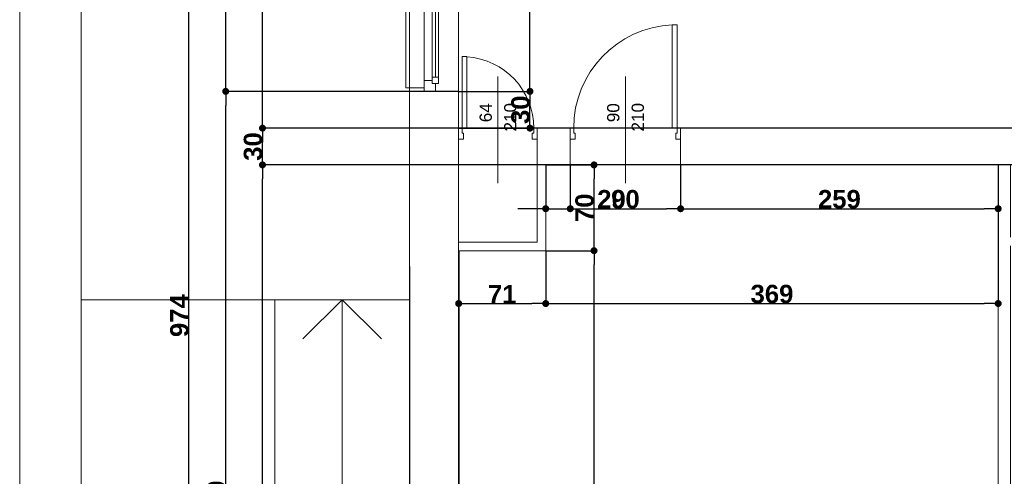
# Model space of a CAD drawing. Header units: millimetres. Extents: x 183299 to 1018155, y -286688 to 171278.
# Tile 46 of 100: x 402648 to 410678, y -90417 to -86691. Entities that reach past the tile are written whole.
import ezdxf

# ---------------------------------------------------------------- set-up
doc = ezdxf.new("R2010")
doc.units = ezdxf.units.MM
doc.header["$MEASUREMENT"] = 0
doc.linetypes.add('Wipeout_Contour', pattern=[1000, 0, -1000])
for name, color, linetype in [('Drzwi ArchiCAD', 7, 'Continuous'), ('inwentaryzacja_sciany', 7, 'Continuous'), ('Okna ArchiCADa', 7, 'Continuous'), ('Wymiarowanie - Ogólne', 7, 'Continuous'), ('Znaczniki Drzwi', 7, 'Continuous')]:
    doc.layers.add(name, color=color, linetype=linetype)
for name, color, linetype, lineweight in [('Drzwi ArchiCAD_Nr_Pióra__1', 7, 'Continuous', 13), ('inwentaryzacja_sciany_Nr_Pióra__1', 7, 'Continuous', 13), ('Okna ArchiCADa_Nr_Pióra__1', 7, 'Continuous', 13), ('Znaczniki Drzwi_Nr_Pióra__1', 7, 'Continuous', 13), ('Znaczniki Drzwi_Nr_Pióra__7', 7, 'Continuous', 35)]:
    doc.layers.add(name, color=color, linetype=linetype, lineweight=lineweight)
for name, color, linetype, lineweight, true_color in [('Drzwi ArchiCAD_Nr_Pióra__23', 7, 'Continuous', 20, 0xff6600), ('Drzwi ArchiCAD_Nr_Pióra__3', 7, 'Continuous', 18, 0xff6600), ('Okna ArchiCADa_Nr_Pióra__23', 7, 'Continuous', 20, 0xff6600), ('Okna ArchiCADa_Nr_Pióra__3', 7, 'Continuous', 18, 0xff6600)]:
    doc.layers.add(name, color=color, linetype=linetype, lineweight=lineweight, true_color=true_color)
doc.styles.add('GENERATED_STYLE_1', font='arial.ttf')
doc.styles.add('GENERATED_STYLE_2', font='arialbd.ttf')
doc.dimstyles.new('GENERATED_STYLE__1', dxfattribs={"dimtxt": 150, "dimasz": 114, "dimexe": 0.18, "dimexo": 0, "dimgap": 0.09, "dimtad": 1, "dimtih": 1, "dimtoh": 1, "dimdec": 0, "dimlfac": 0.1, "dimzin": 0, "dimdsep": 46, "dimtxsty": 'GENERATED_STYLE_2', "dimblk": 'ARROWHEAD_11', "dimblk1": 'ARROWHEAD_11', "dimblk2": 'ARROWHEAD_11', "dimcen": 0.09, "dimclrd": 256, "dimclre": 256, "dimclrt": 256, "dimazin": 0, "dimtfac": 1, "dimtdec": 4, "dimtmove": 0, "dimatfit": 3, "dimfxl": 1, "dimtolj": 1, "dimtzin": 0, "dimarcsym": 0})
doc.dimstyles.new('GENERATED_STYLE__2', dxfattribs={"dimtxt": 150, "dimasz": 114, "dimexe": 0.18, "dimexo": 0, "dimgap": 0.09, "dimtad": 1, "dimdec": 0, "dimlfac": 0.1, "dimzin": 0, "dimdsep": 46, "dimtxsty": 'GENERATED_STYLE_2', "dimblk": 'ARROWHEAD_11', "dimblk1": 'ARROWHEAD_11', "dimblk2": 'ARROWHEAD_11', "dimcen": 0.09, "dimclrd": 256, "dimclre": 256, "dimclrt": 256, "dimazin": 0, "dimtfac": 1, "dimtdec": 4, "dimtmove": 0, "dimatfit": 3, "dimfxl": 1, "dimtolj": 1, "dimtzin": 0, "dimarcsym": 0})

# ---------------------------------------------------------------- blocks, each defined once
blk = doc.blocks.new('O1 rozwierane 12_110')
at = {"layer": 'Okna ArchiCADa_Nr_Pióra__1', "linetype": 'Continuous'}
for p, q in [((-1215, 0), (-1215, -90)), ((-1185, 0), (-1215, 0)), ((1185, 0), (1215, 0)), ((1215, 0), (1215, -90))]:
    blk.add_line(p, q, dxfattribs=at)
at = {"layer": 'Okna ArchiCADa_Nr_Pióra__23', "linetype": 'Continuous'}
for p, q in [((-1215, 0), (-1215, -90)), ((1215, -90), (1215, 0))]:
    blk.add_line(p, q, dxfattribs=at)
at = {"layer": 'Okna ArchiCADa_Nr_Pióra__3', "linetype": 'Continuous'}
for p, q in [((-1185, 120), (-1185, 150)), ((-1185, 150), (1185, 150)), ((-1185, 120), (1185, 120)), ((1185, 150), (1185, 120)), ((-1215, -280), (1215, -280)), ((-1215, -280), (1215, -280))]:
    blk.add_line(p, q, dxfattribs=at)
at = {"linetype": 'Wipeout_Contour', "ltscale": 8917.673108}
blk.add_wipeout([(1100, -115), (1100, -65), (1125, -65), (1125, 0), (-1125, 0), (-1125, -65), (-1100, -65), (-1100, -115)], dxfattribs=at).dxf.layer = 'Okna ArchiCADa'
at = {"layer": 'Okna ArchiCADa_Nr_Pióra__23', "linetype": 'Continuous'}
for p, q in [((-1125, 0), (-1215, 0)), ((-1125, -65), (-1125, 0)), ((1215, 0), (1125, 0)), ((1125, 0), (1125, -65)), ((-1150, -90), (-1150, -65)), ((-1150, -65), (-1125, -65)), ((-1100, -65), (-1150, -65)), ((-1150, -65), (-1150, -115)), ((-1100, -115), (-1100, -65)), ((1150, -65), (1100, -65)), ((1100, -65), (1100, -115)), ((1125, -65), (1150, -65)), ((1150, -65), (1150, -90)), ((1150, -115), (1150, -65)), ((-1215, -90), (-1150, -90)), ((-1150, -115), (-1100, -115)), ((1100, -115), (1150, -115)), ((1150, -90), (1215, -90))]:
    blk.add_line(p, q, dxfattribs=at)
at = {"layer": 'Okna ArchiCADa_Nr_Pióra__3', "linetype": 'Continuous'}
for p, q in [((1125, 0), (-1125, 0)), ((-1100, -65), (1100, -65)), ((-1100, -90), (1100, -90)), ((-1100, -115), (1100, -115)), ((-1100, -115), (1100, -115))]:
    blk.add_line(p, q, dxfattribs=at)
blk = doc.blocks.new('Ściana_732_2', base_point=(230485.1, -93675.8))
at = {"layer": 'inwentaryzacja_sciany_Nr_Pióra__1', "linetype": 'Continuous'}
for p, q in [((230485.1, -87345.8), (230605.1, -87345.8)), ((230485.1, -87345.8), (230485.1, -94075.8)), ((230605.1, -87345.8), (230605.1, -87375.8)), ((230605.1, -87375.8), (230695.1, -87375.8)), ((230695.1, -87375.8), (230885.1, -87375.8)), ((230885.1, -87675.8), (230885.1, -87375.8)), ((230885.1, -93675.8), (230885.1, -87975.8))]:
    blk.add_line(p, q, dxfattribs=at)
at = {"layer": 'Okna ArchiCADa', "linetype": 'Continuous', "rotation": 90}
blk.add_blockref('O1 rozwierane 12_110', (230605.1, -86160.8), dxfattribs=at)
blk = doc.blocks.new('D1 Drzwi proste 12_72')
at = {"layer": 'Drzwi ArchiCAD_Nr_Pióra__1', "linetype": 'Continuous'}
for p, q in [((-450, 0), (-450, -90)), ((450, 0), (450, -90))]:
    blk.add_line(p, q, dxfattribs=at)
at = {"layer": 'Drzwi ArchiCAD_Nr_Pióra__23', "linetype": 'Continuous'}
for p, q in [((-422, 0), (-450, 0)), ((-450, 0), (-450, -90)), ((-422, -40), (-422, 0)), ((450, 0), (422, 0)), ((422, 0), (422, -40)), ((450, -90), (450, 0)), ((-410, -40), (-422, -40)), ((-410, -90), (-410, -40)), ((422, -40), (410, -40)), ((410, -40), (410, -90)), ((-450, -90), (-410, -90)), ((410, -90), (450, -90))]:
    blk.add_line(p, q, dxfattribs=at)
at = {"layer": 'Drzwi ArchiCAD_Nr_Pióra__3', "linetype": 'Continuous'}
for p, q in [((422, 844), (382, 844)), ((382, 844), (382, 0)), ((422, 0), (422, 844)), ((382, 0), (422, 0))]:
    blk.add_line(p, q, dxfattribs=at)
blk.add_arc((422, 0), 844, 92.71646, 180, dxfattribs=at)
blk = doc.blocks.new('Znacznik O 12_271')
at = {"layer": 'Znaczniki Drzwi_Nr_Pióra__1', "linetype": 'Continuous'}
blk.add_line((0, -721.4), (0, 150), dxfattribs=at)
at = {"layer": 'Znaczniki Drzwi_Nr_Pióra__7', "linetype": 'Continuous', "char_height": 100, "attachment_point": 7, "rotation": 270, "style": 'GENERATED_STYLE_1'}
for s, insert in [('{210}', (-152.1, -272.3)), ('{90}', (47.9, -348.2))]:
    blk.add_mtext(s, dxfattribs=dict(at, insert=insert))
blk = doc.blocks.new('D1 Drzwi proste 12_75')
at = {"layer": 'Drzwi ArchiCAD_Nr_Pióra__1', "linetype": 'Continuous'}
for p, q in [((-320, 0), (-320, -90)), ((320, 0), (320, -90))]:
    blk.add_line(p, q, dxfattribs=at)
at = {"layer": 'Drzwi ArchiCAD_Nr_Pióra__23', "linetype": 'Continuous'}
for p, q in [((-292, 0), (-320, 0)), ((-320, 0), (-320, -90)), ((-292, -40), (-292, 0)), ((320, 0), (292, 0)), ((292, 0), (292, -40)), ((320, -90), (320, 0)), ((-280, -40), (-292, -40)), ((-280, -90), (-280, -40)), ((292, -40), (280, -40)), ((280, -40), (280, -90)), ((-320, -90), (-280, -90)), ((280, -90), (320, -90))]:
    blk.add_line(p, q, dxfattribs=at)
at = {"layer": 'Drzwi ArchiCAD_Nr_Pióra__3', "linetype": 'Continuous'}
for p, q in [((292, 584), (252, 584)), ((252, 584), (252, 0)), ((292, 0), (292, 584)), ((252, 0), (292, 0))]:
    blk.add_line(p, q, dxfattribs=at)
blk.add_arc((292, 0), 584, 93.92744, 180, dxfattribs=at)
blk = doc.blocks.new('Znacznik O 12_272')
at = {"layer": 'Znaczniki Drzwi_Nr_Pióra__1', "linetype": 'Continuous'}
blk.add_line((0, -721.4), (0, 150), dxfattribs=at)
at = {"layer": 'Znaczniki Drzwi_Nr_Pióra__7', "linetype": 'Continuous', "char_height": 100, "attachment_point": 7, "rotation": 270, "style": 'GENERATED_STYLE_1'}
for s, insert in [('{210}', (-152.1, -272.3)), ('{64}', (47.9, -348.2))]:
    blk.add_mtext(s, dxfattribs=dict(at, insert=insert))
blk = doc.blocks.new('Ściana_735_2', base_point=(248915.1, -87975.8))
at = {"layer": 'inwentaryzacja_sciany_Nr_Pióra__1', "linetype": 'Continuous'}
for p, q in [((230885.1, -87675.8), (230885.1, -87765.8)), ((231525.1, -87675.8), (231525.1, -87765.8)), ((231795.1, -87675.8), (231525.1, -87675.8)), ((231795.1, -87675.8), (231795.1, -87765.8)), ((232695.1, -87675.8), (232695.1, -87765.8)), ((235385.1, -87675.8), (232695.1, -87675.8)), ((230885.1, -87765.8), (230885.1, -87975.8)), ((231525.1, -87765.8), (231525.1, -87975.8)), ((231795.1, -87765.8), (231795.1, -87975.8)), ((232695.1, -87765.8), (232695.1, -87975.8)), ((231595.1, -87975.8), (231795.1, -87975.8)), ((232695.1, -87975.8), (235285.1, -87975.8))]:
    blk.add_line(p, q, dxfattribs=at)
at = {"layer": 'Drzwi ArchiCAD', "linetype": 'Continuous'}
blk.add_blockref('D1 Drzwi proste 12_72', (232245.1, -87675.8), dxfattribs=at)
at = {"layer": 'Drzwi ArchiCAD', "linetype": 'Continuous', "xscale": -1}
blk.add_blockref('D1 Drzwi proste 12_75', (231205.1, -87675.8), dxfattribs=at)
at = {"layer": 'Znaczniki Drzwi', "rotation": 180}
for name, p in [('Znacznik O 12_272', (231205.1, -87975.8)), ('Znacznik O 12_271', (232245.1, -87975.8))]:
    blk.add_blockref(name, p, dxfattribs=at)
blk = doc.blocks.new('Ściana_765_2', base_point=(235285.1, -87975.8))
at = {"layer": 'inwentaryzacja_sciany_Nr_Pióra__1', "linetype": 'Continuous'}
for p, q in [((235285.1, -87975.8), (235285.1, -93675.8)), ((235385.1, -88565.8), (235385.1, -87975.8)), ((235385.1, -93675.8), (235385.1, -88635.8))]:
    blk.add_line(p, q, dxfattribs=at)
blk = doc.blocks.new('Ściana_296_2', base_point=(231595.1, -87975.8))
at = {"layer": 'inwentaryzacja_sciany_Nr_Pióra__1', "linetype": 'Continuous'}
for p, q in [((231525.1, -87975.8), (231525.1, -88605.8)), ((231595.1, -88675.8), (231595.1, -87975.8))]:
    blk.add_line(p, q, dxfattribs=at)
blk = doc.blocks.new('Ściana_295_2', base_point=(231595.1, -88675.8))
at = {"layer": 'inwentaryzacja_sciany_Nr_Pióra__1', "linetype": 'Continuous'}
for p, q in [((231525.1, -88605.8), (230885.1, -88605.8)), ((230885.1, -88675.8), (231595.1, -88675.8))]:
    blk.add_line(p, q, dxfattribs=at)
blk = doc.blocks.new('ARROWHEAD_11')
at = {"linetype": 'Continuous'}
blk.add_line((0, 0), (-1, 0), dxfattribs=at)
at = {"linetype": 'Continuous', "const_width": 0.25, "flags": 128}
blk.add_lwpolyline([(-0.125, 0, 1), (0.125, 0, 1)], format="xyb", close=True, dxfattribs=at)
blk = doc.blocks.new('*D5256')
at = {"layer": 'Defpoints', "color": 0}
for p in [(405828, -88706.3), (406228, -88706.3), (406228, -95196.3)]:
    blk.add_point(p, dxfattribs=at)
at = {"layer": 'Wymiarowanie - Ogólne', "linetype": 'Continuous', "lineweight": -2}
for p, q in [((405828, -88706.3), (405828, -95196.5)), ((406228, -88706.3), (406228, -95196.5)), ((405942, -95196.3), (406114, -95196.3))]:
    blk.add_line(p, q, dxfattribs=at)
at = {"layer": 'Wymiarowanie - Ogólne', "lineweight": -2, "xscale": 114, "yscale": 114, "zscale": 114, "rotation": 180}
blk.add_blockref('ARROWHEAD_11', (405828, -95196.3), dxfattribs=at)
at = {"layer": 'Wymiarowanie - Ogólne', "lineweight": -2, "xscale": 114, "yscale": 114, "zscale": 114}
blk.add_blockref('ARROWHEAD_11', (406228, -95196.3), dxfattribs=at)
at = {"layer": 'Wymiarowanie - Ogólne', "insert": (406028, -95119.7), "char_height": 150, "attachment_point": 5, "style": 'GENERATED_STYLE_2'}
blk.add_mtext('\\A1;40', dxfattribs=at)
blk = doc.blocks.new('*D5257')
at = {"layer": 'Defpoints', "color": 0}
for p in [(406228, -88706.3), (410628, -90726.3), (410628, -95196.3)]:
    blk.add_point(p, dxfattribs=at)
at = {"layer": 'Wymiarowanie - Ogólne', "linetype": 'Continuous', "lineweight": -2}
for p, q in [((406228, -88706.3), (406228, -95196.5)), ((410628, -90726.3), (410628, -95196.5)), ((406342, -95196.3), (410514, -95196.3))]:
    blk.add_line(p, q, dxfattribs=at)
at = {"layer": 'Wymiarowanie - Ogólne', "lineweight": -2, "xscale": 114, "yscale": 114, "zscale": 114, "rotation": 180}
blk.add_blockref('ARROWHEAD_11', (406228, -95196.3), dxfattribs=at)
at = {"layer": 'Wymiarowanie - Ogólne', "lineweight": -2, "xscale": 114, "yscale": 114, "zscale": 114}
blk.add_blockref('ARROWHEAD_11', (410628, -95196.3), dxfattribs=at)
at = {"layer": 'Wymiarowanie - Ogólne', "insert": (408428, -95119.7), "char_height": 150, "attachment_point": 5, "style": 'GENERATED_STYLE_2'}
blk.add_mtext('\\A1;440', dxfattribs=at)
blk = doc.blocks.new('*D5311')
at = {"layer": 'Defpoints', "color": 0}
for p in [(404628, -87876.3), (415043, -87876.3), (415043, -93576.3)]:
    blk.add_point(p, dxfattribs=at)
at = {"layer": 'Wymiarowanie - Ogólne', "linetype": 'Continuous', "lineweight": -2}
for p, q in [((415043, -87876.3), (404627.8, -87876.3)), ((404628, -93462.3), (404628, -87990.3)), ((415043, -93576.3), (404627.8, -93576.3))]:
    blk.add_line(p, q, dxfattribs=at)
at = {"layer": 'Wymiarowanie - Ogólne', "lineweight": -2, "xscale": 114, "yscale": 114, "zscale": 114}
for p, rotation in [((404628, -87876.3), 90), ((404628, -93576.3), 270)]:
    blk.add_blockref('ARROWHEAD_11', p, dxfattribs=dict(at, rotation=rotation))
at = {"layer": 'Wymiarowanie - Ogólne', "insert": (404551.4, -90726.3), "char_height": 150, "attachment_point": 5, "rotation": 90, "style": 'GENERATED_STYLE_2'}
blk.add_mtext('\\A1;570', dxfattribs=at)
blk = doc.blocks.new('*D5312')
at = {"layer": 'Defpoints', "color": 0}
for p in [(404628, -87576.3), (415043, -87576.3), (415043, -87876.3)]:
    blk.add_point(p, dxfattribs=at)
at = {"layer": 'Wymiarowanie - Ogólne', "linetype": 'Continuous', "lineweight": -2}
for p, q in [((415043, -87576.3), (404627.8, -87576.3)), ((404628, -87762.3), (404628, -87690.3)), ((415043, -87876.3), (404627.8, -87876.3))]:
    blk.add_line(p, q, dxfattribs=at)
at = {"layer": 'Wymiarowanie - Ogólne', "lineweight": -2, "xscale": 114, "yscale": 114, "zscale": 114}
for p, rotation in [((404628, -87576.3), 90), ((404628, -87876.3), 270)]:
    blk.add_blockref('ARROWHEAD_11', p, dxfattribs=dict(at, rotation=rotation))
at = {"layer": 'Wymiarowanie - Ogólne', "insert": (404551.4, -87726.3), "char_height": 150, "attachment_point": 5, "rotation": 90, "style": 'GENERATED_STYLE_2'}
blk.add_mtext('\\A1;30', dxfattribs=at)
blk = doc.blocks.new('*D5313')
at = {"layer": 'Defpoints', "color": 0}
for p in [(404628, -84236.3), (405828, -84236.3), (415043, -87576.3)]:
    blk.add_point(p, dxfattribs=at)
at = {"layer": 'Wymiarowanie - Ogólne', "linetype": 'Continuous', "lineweight": -2}
for p, q in [((405828, -84236.3), (404627.8, -84236.3)), ((404628, -87462.3), (404628, -84350.3)), ((415043, -87576.3), (404627.8, -87576.3))]:
    blk.add_line(p, q, dxfattribs=at)
at = {"layer": 'Wymiarowanie - Ogólne', "lineweight": -2, "xscale": 114, "yscale": 114, "zscale": 114}
for p, rotation in [((404628, -84236.3), 90), ((404628, -87576.3), 270)]:
    blk.add_blockref('ARROWHEAD_11', p, dxfattribs=dict(at, rotation=rotation))
at = {"layer": 'Wymiarowanie - Ogólne', "insert": (404551.4, -85906.3), "char_height": 150, "attachment_point": 5, "rotation": 90, "style": 'GENERATED_STYLE_2'}
blk.add_mtext('\\A1;334', dxfattribs=at)
blk = doc.blocks.new('*D5314')
at = {"layer": 'Defpoints', "color": 0}
for p in [(404328, -87276.3), (406228, -87276.3), (405828, -93976.3)]:
    blk.add_point(p, dxfattribs=at)
at = {"layer": 'Wymiarowanie - Ogólne', "linetype": 'Continuous', "lineweight": -2}
for p, q in [((406228, -87276.3), (404327.8, -87276.3)), ((404328, -93862.3), (404328, -87390.3)), ((405828, -93976.3), (404327.8, -93976.3))]:
    blk.add_line(p, q, dxfattribs=at)
at = {"layer": 'Wymiarowanie - Ogólne', "lineweight": -2, "xscale": 114, "yscale": 114, "zscale": 114}
for p, rotation in [((404328, -87276.3), 90), ((404328, -93976.3), 270)]:
    blk.add_blockref('ARROWHEAD_11', p, dxfattribs=dict(at, rotation=rotation))
at = {"layer": 'Wymiarowanie - Ogólne', "insert": (404251.4, -90626.3), "char_height": 150, "attachment_point": 5, "rotation": 90, "style": 'GENERATED_STYLE_2'}
blk.add_mtext('\\A1;670', dxfattribs=at)
blk = doc.blocks.new('*D5315')
at = {"layer": 'Defpoints', "color": 0}
for p in [(404328, -84846.3), (406228, -84846.3), (406228, -87276.3)]:
    blk.add_point(p, dxfattribs=at)
at = {"layer": 'Wymiarowanie - Ogólne', "linetype": 'Continuous', "lineweight": -2}
for p, q in [((406228, -84846.3), (404327.8, -84846.3)), ((404328, -87162.3), (404328, -84960.3)), ((406228, -87276.3), (404327.8, -87276.3))]:
    blk.add_line(p, q, dxfattribs=at)
at = {"layer": 'Wymiarowanie - Ogólne', "lineweight": -2, "xscale": 114, "yscale": 114, "zscale": 114}
for p, rotation in [((404328, -84846.3), 90), ((404328, -87276.3), 270)]:
    blk.add_blockref('ARROWHEAD_11', p, dxfattribs=dict(at, rotation=rotation))
at = {"layer": 'Wymiarowanie - Ogólne', "insert": (404251.4, -86061.3), "char_height": 150, "attachment_point": 5, "rotation": 90, "style": 'GENERATED_STYLE_2'}
blk.add_mtext('\\A1;243', dxfattribs=at)
blk = doc.blocks.new('*D5317')
at = {"layer": 'Defpoints', "color": 0}
for p in [(404028, -84236.3), (405828, -84236.3), (405828, -93976.3)]:
    blk.add_point(p, dxfattribs=at)
at = {"layer": 'Wymiarowanie - Ogólne', "linetype": 'Continuous', "lineweight": -2}
for p, q in [((405828, -84236.3), (404027.8, -84236.3)), ((404028, -93862.3), (404028, -84350.3)), ((405828, -93976.3), (404027.8, -93976.3))]:
    blk.add_line(p, q, dxfattribs=at)
at = {"layer": 'Wymiarowanie - Ogólne', "lineweight": -2, "xscale": 114, "yscale": 114, "zscale": 114}
for p, rotation in [((404028, -84236.3), 90), ((404028, -93976.3), 270)]:
    blk.add_blockref('ARROWHEAD_11', p, dxfattribs=dict(at, rotation=rotation))
at = {"layer": 'Wymiarowanie - Ogólne', "insert": (403951.2, -89106.3), "char_height": 150, "attachment_point": 5, "rotation": 90, "style": 'GENERATED_STYLE_2'}
blk.add_mtext('\\A1;974', dxfattribs=at)
blk = doc.blocks.new('*D6605')
at = {"layer": 'Defpoints', "color": 0}
for p in [(406228, -88576.3), (406938, -88576.3), (406938, -89007.5)]:
    blk.add_point(p, dxfattribs=at)
at = {"layer": 'Wymiarowanie - Ogólne', "linetype": 'Continuous', "lineweight": -2}
for p, q in [((406228, -88576.3), (406228, -89007.7)), ((406938, -88576.3), (406938, -89007.7)), ((406342, -89007.5), (406824, -89007.5))]:
    blk.add_line(p, q, dxfattribs=at)
at = {"layer": 'Wymiarowanie - Ogólne', "lineweight": -2, "xscale": 114, "yscale": 114, "zscale": 114, "rotation": 180}
blk.add_blockref('ARROWHEAD_11', (406228, -89007.5), dxfattribs=at)
at = {"layer": 'Wymiarowanie - Ogólne', "lineweight": -2, "xscale": 114, "yscale": 114, "zscale": 114}
blk.add_blockref('ARROWHEAD_11', (406938, -89007.5), dxfattribs=at)
at = {"layer": 'Wymiarowanie - Ogólne', "insert": (406583, -88932.2), "char_height": 150, "attachment_point": 5, "style": 'GENERATED_STYLE_2'}
blk.add_mtext('\\A1;71', dxfattribs=at)
blk = doc.blocks.new('*D6606')
at = {"layer": 'Defpoints', "color": 0}
for p in [(410628, -87876.3), (406938, -88576.3), (410628, -89007.5)]:
    blk.add_point(p, dxfattribs=at)
at = {"layer": 'Wymiarowanie - Ogólne', "linetype": 'Continuous', "lineweight": -2}
for p, q in [((410628, -87876.3), (410628, -89007.7)), ((406938, -88576.3), (406938, -89007.7)), ((407052, -89007.5), (410514, -89007.5))]:
    blk.add_line(p, q, dxfattribs=at)
at = {"layer": 'Wymiarowanie - Ogólne', "lineweight": -2, "xscale": 114, "yscale": 114, "zscale": 114, "rotation": 180}
blk.add_blockref('ARROWHEAD_11', (406938, -89007.5), dxfattribs=at)
at = {"layer": 'Wymiarowanie - Ogólne', "lineweight": -2, "xscale": 114, "yscale": 114, "zscale": 114}
blk.add_blockref('ARROWHEAD_11', (410628, -89007.5), dxfattribs=at)
at = {"layer": 'Wymiarowanie - Ogólne', "insert": (408783, -88930.8), "char_height": 150, "attachment_point": 5, "style": 'GENERATED_STYLE_2'}
blk.add_mtext('\\A1;369', dxfattribs=at)
blk = doc.blocks.new('*D6607')
at = {"layer": 'Defpoints', "color": 0}
for p in [(406938, -88576.3), (407332, -88576.3), (406228, -93576.3)]:
    blk.add_point(p, dxfattribs=at)
at = {"layer": 'Wymiarowanie - Ogólne', "linetype": 'Continuous', "lineweight": -2}
for p, q in [((406938, -88576.3), (407332.2, -88576.3)), ((407332, -93462.3), (407332, -88690.3)), ((406228, -93576.3), (407332.2, -93576.3))]:
    blk.add_line(p, q, dxfattribs=at)
at = {"layer": 'Wymiarowanie - Ogólne', "lineweight": -2, "xscale": 114, "yscale": 114, "zscale": 114}
for p, rotation in [((407332, -88576.3), 90), ((407332, -93576.3), 270)]:
    blk.add_blockref('ARROWHEAD_11', p, dxfattribs=dict(at, rotation=rotation))
at = {"layer": 'Wymiarowanie - Ogólne', "insert": (407255.4, -91076.3), "char_height": 150, "attachment_point": 5, "rotation": 90, "style": 'GENERATED_STYLE_2'}
blk.add_mtext('\\A1;500', dxfattribs=at)
blk = doc.blocks.new('*D6608')
at = {"layer": 'Defpoints', "color": 0}
for p in [(406938, -87876.3), (407332, -87876.3), (406938, -88576.3)]:
    blk.add_point(p, dxfattribs=at)
at = {"layer": 'Wymiarowanie - Ogólne', "linetype": 'Continuous', "lineweight": -2}
for p, q in [((406938, -87876.3), (407332.2, -87876.3)), ((407332, -88462.3), (407332, -87990.3)), ((406938, -88576.3), (407332.2, -88576.3))]:
    blk.add_line(p, q, dxfattribs=at)
at = {"layer": 'Wymiarowanie - Ogólne', "lineweight": -2, "xscale": 114, "yscale": 114, "zscale": 114}
for p, rotation in [((407332, -87876.3), 90), ((407332, -88576.3), 270)]:
    blk.add_blockref('ARROWHEAD_11', p, dxfattribs=dict(at, rotation=rotation))
at = {"layer": 'Wymiarowanie - Ogólne', "insert": (407255.4, -88226.3), "char_height": 150, "attachment_point": 5, "rotation": 90, "style": 'GENERATED_STYLE_2'}
blk.add_mtext('\\A1;70', dxfattribs=at)
blk = doc.blocks.new('*D6609')
at = {"layer": 'Defpoints', "color": 0}
for p in [(406938, -87876.3), (407138, -87876.3), (407138, -88233.8)]:
    blk.add_point(p, dxfattribs=at)
at = {"layer": 'Wymiarowanie - Ogólne', "linetype": 'Continuous', "lineweight": -2}
for p, q in [((406938, -87876.3), (406938, -88234)), ((407138, -87876.3), (407138, -88234)), ((406824, -88233.8), (406710, -88233.8)), ((406938, -88233.8), (407138, -88233.8)), ((407252, -88233.8), (407583.3, -88233.8))]:
    blk.add_line(p, q, dxfattribs=at)
at = {"layer": 'Wymiarowanie - Ogólne', "lineweight": -2, "xscale": 114, "yscale": 114, "zscale": 114}
blk.add_blockref('ARROWHEAD_11', (406938, -88233.8), dxfattribs=at)
at = {"layer": 'Wymiarowanie - Ogólne', "lineweight": -2, "xscale": 114, "yscale": 114, "zscale": 114, "rotation": 180}
blk.add_blockref('ARROWHEAD_11', (407138, -88233.8), dxfattribs=at)
at = {"layer": 'Wymiarowanie - Ogólne', "insert": (407474.6, -88157.2), "char_height": 150, "attachment_point": 5, "style": 'GENERATED_STYLE_2'}
blk.add_mtext('\\A1;20', dxfattribs=at)
blk = doc.blocks.new('*D6610')
at = {"layer": 'Defpoints', "color": 0}
for p in [(407138, -87876.3), (408038, -87876.3), (408038, -88233.8)]:
    blk.add_point(p, dxfattribs=at)
at = {"layer": 'Wymiarowanie - Ogólne', "linetype": 'Continuous', "lineweight": -2}
for p, q in [((407138, -87876.3), (407138, -88234)), ((408038, -87876.3), (408038, -88234)), ((407252, -88233.8), (407924, -88233.8))]:
    blk.add_line(p, q, dxfattribs=at)
at = {"layer": 'Wymiarowanie - Ogólne', "lineweight": -2, "xscale": 114, "yscale": 114, "zscale": 114, "rotation": 180}
blk.add_blockref('ARROWHEAD_11', (407138, -88233.8), dxfattribs=at)
at = {"layer": 'Wymiarowanie - Ogólne', "lineweight": -2, "xscale": 114, "yscale": 114, "zscale": 114}
blk.add_blockref('ARROWHEAD_11', (408038, -88233.8), dxfattribs=at)
at = {"layer": 'Wymiarowanie - Ogólne', "insert": (407588, -88157.1), "char_height": 150, "attachment_point": 5, "style": 'GENERATED_STYLE_2'}
blk.add_mtext('\\A1;90', dxfattribs=at)
blk = doc.blocks.new('*D6611')
at = {"layer": 'Defpoints', "color": 0}
for p in [(408038, -87876.3), (410628, -87876.3), (410628, -88233.8)]:
    blk.add_point(p, dxfattribs=at)
at = {"layer": 'Wymiarowanie - Ogólne', "linetype": 'Continuous', "lineweight": -2}
for p, q in [((408038, -87876.3), (408038, -88234)), ((410628, -87876.3), (410628, -88234)), ((408152, -88233.8), (410514, -88233.8))]:
    blk.add_line(p, q, dxfattribs=at)
at = {"layer": 'Wymiarowanie - Ogólne', "lineweight": -2, "xscale": 114, "yscale": 114, "zscale": 114, "rotation": 180}
blk.add_blockref('ARROWHEAD_11', (408038, -88233.8), dxfattribs=at)
at = {"layer": 'Wymiarowanie - Ogólne', "lineweight": -2, "xscale": 114, "yscale": 114, "zscale": 114}
blk.add_blockref('ARROWHEAD_11', (410628, -88233.8), dxfattribs=at)
at = {"layer": 'Wymiarowanie - Ogólne', "insert": (409333, -88157.1), "char_height": 150, "attachment_point": 5, "style": 'GENERATED_STYLE_2'}
blk.add_mtext('\\A1;259', dxfattribs=at)
blk = doc.blocks.new('*D6700')
at = {"layer": 'Defpoints', "color": 0}
for p in [(406228, -87276.3), (406809.5, -87276.3), (406228, -87576.3)]:
    blk.add_point(p, dxfattribs=at)
at = {"layer": 'Wymiarowanie - Ogólne', "linetype": 'Continuous', "lineweight": -2}
for p, q in [((406228, -87276.3), (406809.7, -87276.3)), ((406809.5, -87462.3), (406809.5, -87390.3)), ((406228, -87576.3), (406809.7, -87576.3))]:
    blk.add_line(p, q, dxfattribs=at)
at = {"layer": 'Wymiarowanie - Ogólne', "lineweight": -2, "xscale": 114, "yscale": 114, "zscale": 114}
for p, rotation in [((406809.5, -87276.3), 90), ((406809.5, -87576.3), 270)]:
    blk.add_blockref('ARROWHEAD_11', p, dxfattribs=dict(at, rotation=rotation))
at = {"layer": 'Wymiarowanie - Ogólne', "insert": (406733, -87426.3), "char_height": 150, "attachment_point": 5, "rotation": 90, "style": 'GENERATED_STYLE_2'}
blk.add_mtext('\\A1;30', dxfattribs=at)
blk = doc.blocks.new('*D6701')
at = {"layer": 'Defpoints', "color": 0}
for p in [(406228, -84846.3), (406809.5, -84846.3), (406228, -87276.3)]:
    blk.add_point(p, dxfattribs=at)
at = {"layer": 'Wymiarowanie - Ogólne', "linetype": 'Continuous', "lineweight": -2}
for p, q in [((406228, -84846.3), (406809.7, -84846.3)), ((406809.5, -87162.3), (406809.5, -84960.3)), ((406228, -87276.3), (406809.7, -87276.3))]:
    blk.add_line(p, q, dxfattribs=at)
at = {"layer": 'Wymiarowanie - Ogólne', "lineweight": -2, "xscale": 114, "yscale": 114, "zscale": 114}
for p, rotation in [((406809.5, -84846.3), 90), ((406809.5, -87276.3), 270)]:
    blk.add_blockref('ARROWHEAD_11', p, dxfattribs=dict(at, rotation=rotation))
at = {"layer": 'Wymiarowanie - Ogólne', "insert": (406733, -86061.3), "char_height": 150, "attachment_point": 5, "rotation": 90, "style": 'GENERATED_STYLE_2'}
blk.add_mtext('\\A1;243', dxfattribs=at)

msp = doc.modelspace()

# ---------------------------------------------------------------- linework, layer by layer
at = {"layer": 'inwentaryzacja_sciany_Nr_Pióra__1', "linetype": 'Continuous'}
for p, q in [((402647.95206, -93976.32699), (402647.95206, -84236.32699)), ((403147.95206, -84236.32699), (403147.95206, -93976.32699)), ((404727.95206, -93976.32699), (404727.95206, -88976.32699))]:
    msp.add_line(p, q, dxfattribs=at)

# ---------------------------------------------------------------- block references
at = {"layer": 'inwentaryzacja_sciany'}
for name, p in [('Ściana_732_2', (405827.95206, -93576.32699)), ('Ściana_296_2', (406937.95206, -87876.32699)), ('Ściana_765_2', (410627.95206, -87876.32699))]:
    msp.add_blockref(name, p, dxfattribs=at)

# ---------------------------------------------------------------- dimensions: what is measured, and where the dimension line sits
at = {"layer": 'Wymiarowanie - Ogólne', "linetype": 'Continuous'}
dim = msp.add_linear_dim(base=(407332.0307, -87876.32699), p1=(406937.95206, -88576.32699), p2=(406937.95206, -87876.32699), angle=90, dimstyle='GENERATED_STYLE__2', dxfattribs=at)
dim.commit()
dim.dimension.update_dxf_attribs({"geometry": '*D6608', "text_midpoint": (407255.4407, -88226.32699)})
for base, p1, p2, picture, middle in [((407137.95206, -88233.79783), (406937.95206, -87876.32699), (407137.95206, -87876.32699), '*D6609', (407474.64206, -88157.20783)), ((410627.95206, -89007.50288), (406937.95206, -88576.32699), (410627.95206, -87876.32699), '*D6606', (408782.95206, -88930.76288)), ((408037.95206, -88233.79783), (407137.95206, -87876.32699), (408037.95206, -87876.32699), '*D6610', (407587.95206, -88157.05783)), ((410627.95206, -88233.79783), (408037.95206, -87876.32699), (410627.95206, -87876.32699), '*D6611', (409332.95206, -88157.05783))]:
    dim = msp.add_linear_dim(base=base, p1=p1, p2=p2, dimstyle='GENERATED_STYLE__1', dxfattribs=at)
    dim.commit()
    dim.dimension.update_dxf_attribs({"geometry": picture, "text_midpoint": middle})

# ---------------------------------------------------------------- next in the draw order: linework, layer by layer
at = {"layer": 'inwentaryzacja_sciany_Nr_Pióra__1', "linetype": 'Continuous'}
for p, q in [((403147.95206, -88976.32699), (405827.95206, -88976.32699)), ((405277.95206, -88976.32699), (404957.93318, -89296.34587)), ((405277.95206, -93976.32699), (405277.95206, -88976.32699)), ((405277.95206, -88976.32699), (405597.97095, -89296.34587))]:
    msp.add_line(p, q, dxfattribs=at)

# ---------------------------------------------------------------- next in the draw order: block references
at = {"layer": 'inwentaryzacja_sciany'}
for name, p in [('Ściana_735_2', (424257.95206, -87876.32699)), ('Ściana_295_2', (406937.95206, -88576.32699))]:
    msp.add_blockref(name, p, dxfattribs=at)

# ---------------------------------------------------------------- next in the draw order: dimensions: what is measured, and where the dimension line sits
at = {"layer": 'Wymiarowanie - Ogólne', "linetype": 'Continuous'}
for base, p1, p2, picture, middle in [((404027.95206, -84236.32699), (405827.95206, -93976.32699), (405827.95206, -84236.32699), '*D5317', (403951.21206, -89106.32699)), ((404627.95206, -84236.32699), (415042.95206, -87576.32699), (405827.95206, -84236.32699), '*D5313', (404551.36206, -85906.32699)), ((404327.95206, -84846.32699), (406227.95206, -87276.32699), (406227.95206, -84846.32699), '*D5315', (404251.36206, -86061.32699)), ((406809.54394, -84846.32699), (406227.95206, -87276.32699), (406227.95206, -84846.32699), '*D6701', (406732.95394, -86061.32699)), ((404327.95206, -87276.32699), (405827.95206, -93976.32699), (406227.95206, -87276.32699), '*D5314', (404251.36206, -90626.32699)), ((406809.54394, -87276.32699), (406227.95206, -87576.32699), (406227.95206, -87276.32699), '*D6700', (406732.95394, -87426.32699)), ((404627.95206, -87576.32699), (415042.95206, -87876.32699), (415042.95206, -87576.32699), '*D5312', (404551.36206, -87726.32699)), ((404627.95206, -87876.32699), (415042.95206, -93576.32699), (415042.95206, -87876.32699), '*D5311', (404551.36206, -90726.32699)), ((407332.0307, -88576.32699), (406227.95206, -93576.32699), (406937.95206, -88576.32699), '*D6607', (407255.4407, -91076.32699))]:
    dim = msp.add_linear_dim(base=base, p1=p1, p2=p2, angle=90, dimstyle='GENERATED_STYLE__2', dxfattribs=at)
    dim.commit()
    dim.dimension.update_dxf_attribs({"geometry": picture, "text_midpoint": middle})
for base, p1, p2, picture, middle in [((406937.95206, -89007.50288), (406227.95206, -88576.32699), (406937.95206, -88576.32699), '*D6605', (406582.95206, -88932.18788)), ((406227.95206, -95196.32699), (405827.95206, -88706.32699), (406227.95206, -88706.32699), '*D5256', (406027.95206, -95119.73699)), ((410627.95206, -95196.32699), (406227.95206, -88706.32699), (410627.95206, -90726.32699), '*D5257', (408427.95206, -95119.73699))]:
    dim = msp.add_linear_dim(base=base, p1=p1, p2=p2, dimstyle='GENERATED_STYLE__1', dxfattribs=at)
    dim.commit()
    dim.dimension.update_dxf_attribs({"geometry": picture, "text_midpoint": middle})

doc.saveas('drawing.dxf')
